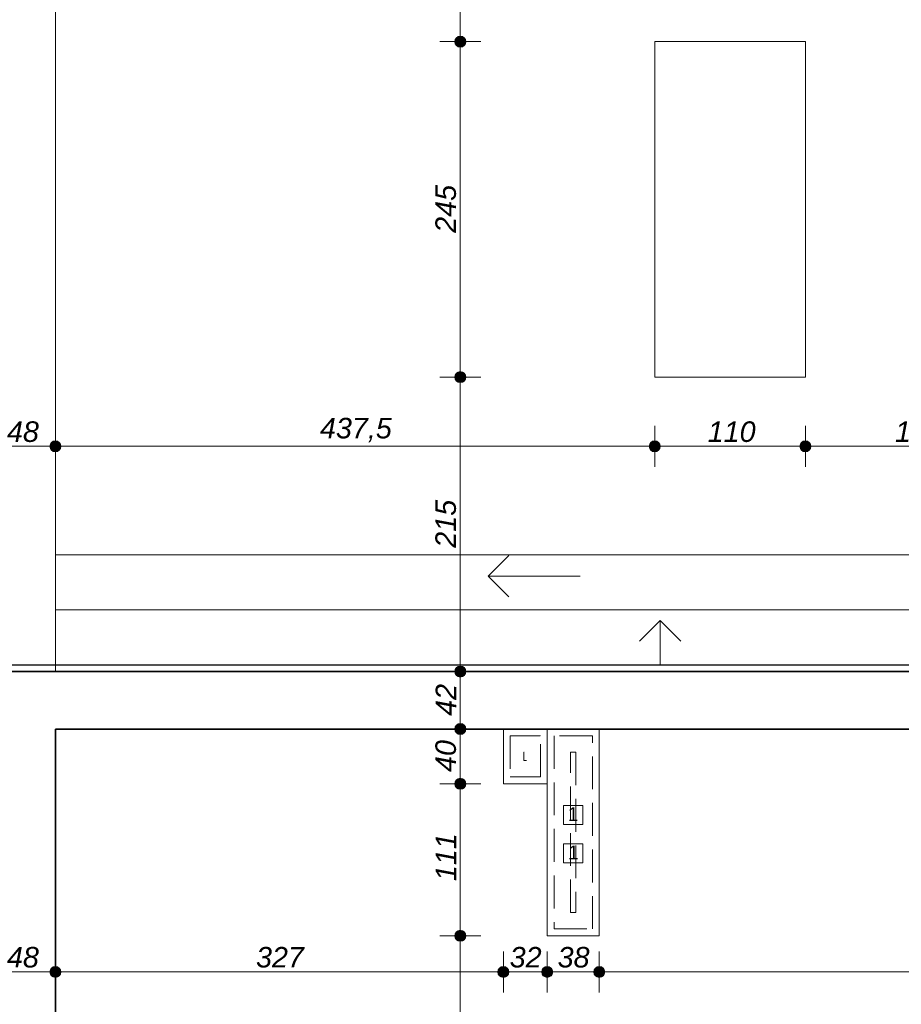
# Model space of a CAD drawing. Header units: millimetres. Extents: x -13944 to 76372, y -78836 to -36151.
# Tile 5 of 29: x 2384 to 8820, y -58173 to -50983. Entities that reach past the tile are written whole.
import ezdxf

# ---------------------------------------------------------------- set-up
doc = ezdxf.new("R2010")
doc.units = ezdxf.units.MM
doc.header["$MEASUREMENT"] = 0
doc.linetypes.add('Krawędzie ukryte', pattern=[340, 240, -100])
doc.linetypes.add('Wipeout_Contour', pattern=[1000, 0, -1000])
for name, color, linetype, lineweight in [('2D - Ogólne_Nr_pióra__1', 7, 'Continuous', 0), ('_podkład_Nr_pióra__1', 7, 'Continuous', 0), ('Instalacje - Went_Klim_Nr_pióra__42', 150, 'Continuous', 13), ('Konstrukcja - Dachy_Nr_pióra__2', 7, 'Continuous', 15), ('Konstrukcja - Stropy_Nr_pióra__1', 7, 'Continuous', 0), ('Konstrukcja - Ściany zew_Nr_pióra__1', 7, 'Continuous', 0), ('Konstrukcja - Ściany zew_Nr_pióra__6', 7, 'Continuous', 35), ('Wymiarowanie - Ogólne_Nr_pióra__82', 114, 'Continuous', 13)]:
    doc.layers.add(name, color=color, linetype=linetype, lineweight=lineweight)
doc.layers.add('Konstrukcja - Ściany zew', color=7, linetype='Continuous')
doc.layers.add('Wymiarowanie - Ogólne', color=7, linetype='Continuous')
doc.styles.add('GENERATED_STYLE_1', font='txt')
doc.styles.add('GENERATED_STYLE_2', font='txt')
doc.dimstyles.new('GENERATED_STYLE__1', dxfattribs={"dimtxt": 150, "dimasz": 152, "dimexe": 0.18, "dimexo": 0, "dimgap": 0.09, "dimtad": 1, "dimlfac": 0.1, "dimzin": 0, "dimdsep": 46, "dimtxsty": 'GENERATED_STYLE_2', "dimblk": 'ARROWHEAD_11', "dimblk1": 'ARROWHEAD_11', "dimblk2": 'ARROWHEAD_11', "dimcen": 0.09, "dimclrd": 114, "dimclre": 114, "dimclrt": 114, "dimazin": 0, "dimtfac": 1, "dimtdec": 4, "dimtmove": 0, "dimatfit": 3, "dimfxl": 1, "dimtolj": 1, "dimtzin": 0, "dimarcsym": 0})
doc.dimstyles.new('GENERATED_STYLE__2', dxfattribs={"dimtxt": 150, "dimasz": 152, "dimexe": 0.18, "dimexo": 0, "dimgap": 0.09, "dimtad": 1, "dimtih": 1, "dimtoh": 1, "dimlfac": 0.1, "dimzin": 0, "dimdsep": 46, "dimtxsty": 'GENERATED_STYLE_2', "dimblk": 'ARROWHEAD_11', "dimblk1": 'ARROWHEAD_11', "dimblk2": 'ARROWHEAD_11', "dimcen": 0.09, "dimclrd": 114, "dimclre": 114, "dimclrt": 114, "dimazin": 0, "dimtfac": 1, "dimtdec": 4, "dimtmove": 0, "dimatfit": 3, "dimfxl": 1, "dimtolj": 1, "dimtzin": 0, "dimarcsym": 0})

# ---------------------------------------------------------------- blocks, each defined once
blk = doc.blocks.new('*D11')
at = {"layer": 'Wymiarowanie - Ogólne_Nr_pióra__82', "linetype": 'Continuous'}
for points in [[(2204.6, -54098.3), (2201.6, -54083), (2192.9, -54070), (2179.9, -54061.3), (2164.6, -54058.3), (2149.3, -54061.3), (2136.3, -54070), (2127.6, -54083), (2124.6, -54098.3), (2127.6, -54113.6), (2136.3, -54126.6), (2149.3, -54135.2), (2164.6, -54138.3), (2179.9, -54135.2), (2192.9, -54126.6), (2201.6, -54113.6)], [(2684.6, -54098.3), (2681.6, -54083), (2672.9, -54070), (2659.9, -54061.3), (2644.6, -54058.3), (2629.3, -54061.3), (2616.3, -54070), (2607.6, -54083), (2604.6, -54098.3), (2607.6, -54113.6), (2616.3, -54126.6), (2629.3, -54135.2), (2644.6, -54138.3), (2659.9, -54135.2), (2672.9, -54126.6), (2681.6, -54113.6)]]:
    blk.add_hatch(color=256, dxfattribs=at).paths.add_polyline_path(points)
for p, q in [((2164.6, -54058.3), (2164.6, -53948.3)), ((2164.6, -54248.3), (2164.6, -54138.3)), ((2204.6, -54098.3), (2604.6, -54098.3))]:
    blk.add_line(p, q, dxfattribs=at)
blk.add_circle((2164.6, -54098.3), 40, dxfattribs=at)
at = {"layer": 'Wymiarowanie - Ogólne_Nr_pióra__82', "insert": (2290.8, -54068.3), "char_height": 150, "attachment_point": 7, "style": 'GENERATED_STYLE_2'}
blk.add_mtext('\\A1;{\\fArial|b0|i1|c238|p38;48}', dxfattribs=at)
blk = doc.blocks.new('ARROWHEAD_11')
at = {"color": 0, "linetype": 'Continuous', "lineweight": 0}
blk.add_line((0, 0), (-1, 0), dxfattribs=at)
at = {"color": 0, "linetype": 'Continuous', "lineweight": 0, "const_width": 0.25, "flags": 128}
blk.add_lwpolyline([(-0.125, 0, 1), (0.125, 0, 1)], format="xyb", close=True, dxfattribs=at)
blk = doc.blocks.new('*D12')
at = {"layer": 'Wymiarowanie - Ogólne_Nr_pióra__82', "linetype": 'Continuous'}
for points in [[(2684.6, -54098.3), (2681.6, -54083), (2672.9, -54070), (2659.9, -54061.3), (2644.6, -54058.3), (2629.3, -54061.3), (2616.3, -54070), (2607.6, -54083), (2604.6, -54098.3), (2607.6, -54113.6), (2616.3, -54126.6), (2629.3, -54135.2), (2644.6, -54138.3), (2659.9, -54135.2), (2672.9, -54126.6), (2681.6, -54113.6)], [(7059.6, -54098.3), (7056.6, -54083), (7047.9, -54070), (7034.9, -54061.3), (7019.6, -54058.3), (7004.3, -54061.3), (6991.3, -54070), (6982.7, -54083), (6979.6, -54098.3), (6982.7, -54113.6), (6991.3, -54126.6), (7004.3, -54135.2), (7019.6, -54138.3), (7034.9, -54135.2), (7047.9, -54126.6), (7056.6, -54113.6)]]:
    blk.add_hatch(color=256, dxfattribs=at).paths.add_polyline_path(points)
for p, q in [((2644.6, -54058.3), (2644.6, -53948.3)), ((7019.6, -54058.3), (7019.6, -53948.3)), ((2644.6, -54248.3), (2644.6, -54138.3)), ((2684.6, -54098.3), (6979.6, -54098.3)), ((7019.6, -54248.3), (7019.6, -54138.3))]:
    blk.add_line(p, q, dxfattribs=at)
for centre in [(2644.6, -54098.3), (7019.6, -54098.3)]:
    blk.add_circle(centre, 40, dxfattribs=at)
at = {"layer": 'Wymiarowanie - Ogólne_Nr_pióra__82', "insert": (4575.6, -54068.3), "char_height": 150, "attachment_point": 7, "style": 'GENERATED_STYLE_2'}
blk.add_mtext('\\A1;{\\fArial|b0|i1|c238|p38;437,5}', dxfattribs=at)
blk = doc.blocks.new('*D13')
at = {"layer": 'Wymiarowanie - Ogólne_Nr_pióra__82', "linetype": 'Continuous'}
for points in [[(7059.6, -54098.3), (7056.6, -54083), (7047.9, -54070), (7034.9, -54061.3), (7019.6, -54058.3), (7004.3, -54061.3), (6991.3, -54070), (6982.7, -54083), (6979.6, -54098.3), (6982.7, -54113.6), (6991.3, -54126.6), (7004.3, -54135.2), (7019.6, -54138.3), (7034.9, -54135.2), (7047.9, -54126.6), (7056.6, -54113.6)], [(8159.6, -54098.3), (8156.6, -54083), (8147.9, -54070), (8134.9, -54061.3), (8119.6, -54058.3), (8104.3, -54061.3), (8091.3, -54070), (8082.7, -54083), (8079.6, -54098.3), (8082.7, -54113.6), (8091.3, -54126.6), (8104.3, -54135.2), (8119.6, -54138.3), (8134.9, -54135.2), (8147.9, -54126.6), (8156.6, -54113.6)]]:
    blk.add_hatch(color=256, dxfattribs=at).paths.add_polyline_path(points)
for p, q in [((8119.6, -54058.3), (8119.6, -53948.3)), ((7059.6, -54098.3), (8079.6, -54098.3)), ((8119.6, -54248.3), (8119.6, -54138.3))]:
    blk.add_line(p, q, dxfattribs=at)
blk.add_circle((8119.6, -54098.3), 40, dxfattribs=at)
at = {"layer": 'Wymiarowanie - Ogólne_Nr_pióra__82', "insert": (7406.4, -54068.3), "char_height": 150, "attachment_point": 7, "style": 'GENERATED_STYLE_2'}
blk.add_mtext('\\A1;{\\fArial|b0|i1|c238|p38;110}', dxfattribs=at)
blk = doc.blocks.new('*D14')
at = {"layer": 'Wymiarowanie - Ogólne_Nr_pióra__82', "linetype": 'Continuous'}
for points in [[(8159.6, -54098.3), (8156.6, -54083), (8147.9, -54070), (8134.9, -54061.3), (8119.6, -54058.3), (8104.3, -54061.3), (8091.3, -54070), (8082.7, -54083), (8079.6, -54098.3), (8082.7, -54113.6), (8091.3, -54126.6), (8104.3, -54135.2), (8119.6, -54138.3), (8134.9, -54135.2), (8147.9, -54126.6), (8156.6, -54113.6)], [(9809.6, -54098.3), (9806.6, -54083), (9797.9, -54070), (9784.9, -54061.3), (9769.6, -54058.3), (9754.3, -54061.3), (9741.3, -54070), (9732.7, -54083), (9729.6, -54098.3), (9732.7, -54113.6), (9741.3, -54126.6), (9754.3, -54135.2), (9769.6, -54138.3), (9784.9, -54135.2), (9797.9, -54126.6), (9806.6, -54113.6)]]:
    blk.add_hatch(color=256, dxfattribs=at).paths.add_polyline_path(points)
for p, q in [((8119.6, -54058.3), (8119.6, -53948.3)), ((9769.6, -54058.3), (9769.6, -53948.3)), ((8119.6, -54248.3), (8119.6, -54138.3)), ((8159.6, -54098.3), (9729.6, -54098.3)), ((9769.6, -54248.3), (9769.6, -54138.3))]:
    blk.add_line(p, q, dxfattribs=at)
for centre in [(8119.6, -54098.3), (9769.6, -54098.3)]:
    blk.add_circle(centre, 40, dxfattribs=at)
at = {"layer": 'Wymiarowanie - Ogólne_Nr_pióra__82', "insert": (8773.9, -54068.3), "char_height": 150, "attachment_point": 7, "style": 'GENERATED_STYLE_2'}
blk.add_mtext('\\A1;{\\fArial|b0|i1|c238|p38;165}', dxfattribs=at)
blk = doc.blocks.new('*D30')
at = {"layer": 'Wymiarowanie - Ogólne_Nr_pióra__82', "linetype": 'Continuous'}
for points in [[(2204.6, -57936.5), (2201.6, -57921.1), (2192.9, -57908.2), (2179.9, -57899.5), (2164.6, -57896.5), (2149.3, -57899.5), (2136.3, -57908.2), (2127.6, -57921.1), (2124.6, -57936.5), (2127.6, -57951.8), (2136.3, -57964.7), (2149.3, -57973.4), (2164.6, -57976.5), (2179.9, -57973.4), (2192.9, -57964.7), (2201.6, -57951.8)], [(2684.6, -57936.5), (2681.6, -57921.1), (2672.9, -57908.2), (2659.9, -57899.5), (2644.6, -57896.5), (2629.3, -57899.5), (2616.3, -57908.2), (2607.6, -57921.1), (2604.6, -57936.5), (2607.6, -57951.8), (2616.3, -57964.7), (2629.3, -57973.4), (2644.6, -57976.5), (2659.9, -57973.4), (2672.9, -57964.7), (2681.6, -57951.8)]]:
    blk.add_hatch(color=256, dxfattribs=at).paths.add_polyline_path(points)
for p, q in [((2164.6, -57896.5), (2164.6, -57786.5)), ((2084.6, -57936.5), (2124.6, -57936.5)), ((2204.6, -57936.5), (2604.6, -57936.5)), ((2164.6, -58086.5), (2164.6, -57976.5))]:
    blk.add_line(p, q, dxfattribs=at)
blk.add_circle((2164.6, -57936.5), 40, dxfattribs=at)
at = {"layer": 'Wymiarowanie - Ogólne_Nr_pióra__82', "insert": (2290.8, -57906.5), "char_height": 150, "attachment_point": 7, "style": 'GENERATED_STYLE_2'}
blk.add_mtext('\\A1;{\\fArial|b0|i1|c238|p38;48}', dxfattribs=at)
blk = doc.blocks.new('*D31')
at = {"layer": 'Wymiarowanie - Ogólne_Nr_pióra__82', "linetype": 'Continuous'}
for points in [[(2684.6, -57936.5), (2681.6, -57921.1), (2672.9, -57908.2), (2659.9, -57899.5), (2644.6, -57896.5), (2629.3, -57899.5), (2616.3, -57908.2), (2607.6, -57921.1), (2604.6, -57936.5), (2607.6, -57951.8), (2616.3, -57964.7), (2629.3, -57973.4), (2644.6, -57976.5), (2659.9, -57973.4), (2672.9, -57964.7), (2681.6, -57951.8)], [(5954.6, -57936.5), (5951.6, -57921.1), (5942.9, -57908.2), (5929.9, -57899.5), (5914.6, -57896.5), (5899.3, -57899.5), (5886.3, -57908.2), (5877.6, -57921.1), (5874.6, -57936.5), (5877.6, -57951.8), (5886.3, -57964.7), (5899.3, -57973.4), (5914.6, -57976.5), (5929.9, -57973.4), (5942.9, -57964.7), (5951.6, -57951.8)]]:
    blk.add_hatch(color=256, dxfattribs=at).paths.add_polyline_path(points)
for p, q in [((2644.6, -57896.5), (2644.6, -57786.5)), ((5914.6, -57896.5), (5914.6, -57786.5)), ((2684.6, -57936.5), (5874.6, -57936.5)), ((2644.6, -58086.5), (2644.6, -57976.5)), ((5914.6, -58086.5), (5914.6, -57976.5))]:
    blk.add_line(p, q, dxfattribs=at)
for centre in [(2644.6, -57936.5), (5914.6, -57936.5)]:
    blk.add_circle(centre, 40, dxfattribs=at)
at = {"layer": 'Wymiarowanie - Ogólne_Nr_pióra__82', "insert": (4108.9, -57906.5), "char_height": 150, "attachment_point": 7, "style": 'GENERATED_STYLE_2'}
blk.add_mtext('\\A1;{\\fArial|b0|i1|c238|p38;327}', dxfattribs=at)
blk = doc.blocks.new('*D32')
at = {"layer": 'Wymiarowanie - Ogólne_Nr_pióra__82', "linetype": 'Continuous'}
for points in [[(5954.6, -57936.5), (5951.6, -57921.1), (5942.9, -57908.2), (5929.9, -57899.5), (5914.6, -57896.5), (5899.3, -57899.5), (5886.3, -57908.2), (5877.6, -57921.1), (5874.6, -57936.5), (5877.6, -57951.8), (5886.3, -57964.7), (5899.3, -57973.4), (5914.6, -57976.5), (5929.9, -57973.4), (5942.9, -57964.7), (5951.6, -57951.8)], [(6274.6, -57936.5), (6271.6, -57921.1), (6262.9, -57908.2), (6249.9, -57899.5), (6234.6, -57896.5), (6219.3, -57899.5), (6206.3, -57908.2), (6197.6, -57921.1), (6194.6, -57936.5), (6197.6, -57951.8), (6206.3, -57964.7), (6219.3, -57973.4), (6234.6, -57976.5), (6249.9, -57973.4), (6262.9, -57964.7), (6271.6, -57951.8)]]:
    blk.add_hatch(color=256, dxfattribs=at).paths.add_polyline_path(points)
for p, q in [((6234.6, -57896.5), (6234.6, -57786.5)), ((5954.6, -57936.5), (6194.6, -57936.5)), ((6234.6, -58086.5), (6234.6, -57976.5))]:
    blk.add_line(p, q, dxfattribs=at)
blk.add_circle((6234.6, -57936.5), 40, dxfattribs=at)
at = {"layer": 'Wymiarowanie - Ogólne_Nr_pióra__82', "insert": (5960.8, -57906.5), "char_height": 150, "attachment_point": 7, "style": 'GENERATED_STYLE_2'}
blk.add_mtext('\\A1;{\\fArial|b0|i1|c238|p38;32}', dxfattribs=at)
blk = doc.blocks.new('*D33')
at = {"layer": 'Wymiarowanie - Ogólne_Nr_pióra__82', "linetype": 'Continuous'}
for points in [[(6274.6, -57936.5), (6271.6, -57921.1), (6262.9, -57908.2), (6249.9, -57899.5), (6234.6, -57896.5), (6219.3, -57899.5), (6206.3, -57908.2), (6197.6, -57921.1), (6194.6, -57936.5), (6197.6, -57951.8), (6206.3, -57964.7), (6219.3, -57973.4), (6234.6, -57976.5), (6249.9, -57973.4), (6262.9, -57964.7), (6271.6, -57951.8)], [(6654.6, -57936.5), (6651.6, -57921.1), (6642.9, -57908.2), (6629.9, -57899.5), (6614.6, -57896.5), (6599.3, -57899.5), (6586.3, -57908.2), (6577.6, -57921.1), (6574.6, -57936.5), (6577.6, -57951.8), (6586.3, -57964.7), (6599.3, -57973.4), (6614.6, -57976.5), (6629.9, -57973.4), (6642.9, -57964.7), (6651.6, -57951.8)]]:
    blk.add_hatch(color=256, dxfattribs=at).paths.add_polyline_path(points)
for p, q in [((6234.6, -57896.5), (6234.6, -57786.5)), ((6614.6, -57896.5), (6614.6, -57786.5)), ((6274.6, -57936.5), (6574.6, -57936.5)), ((6234.6, -58086.5), (6234.6, -57976.5)), ((6614.6, -58086.5), (6614.6, -57976.5))]:
    blk.add_line(p, q, dxfattribs=at)
for centre in [(6234.6, -57936.5), (6614.6, -57936.5)]:
    blk.add_circle(centre, 40, dxfattribs=at)
at = {"layer": 'Wymiarowanie - Ogólne_Nr_pióra__82', "insert": (6310.8, -57906.5), "char_height": 150, "attachment_point": 7, "style": 'GENERATED_STYLE_2'}
blk.add_mtext('\\A1;{\\fArial|b0|i1|c238|p38;38}', dxfattribs=at)
blk = doc.blocks.new('*D34')
at = {"layer": 'Wymiarowanie - Ogólne_Nr_pióra__82', "linetype": 'Continuous'}
for points in [[(6654.6, -57936.5), (6651.6, -57921.1), (6642.9, -57908.2), (6629.9, -57899.5), (6614.6, -57896.5), (6599.3, -57899.5), (6586.3, -57908.2), (6577.6, -57921.1), (6574.6, -57936.5), (6577.6, -57951.8), (6586.3, -57964.7), (6599.3, -57973.4), (6614.6, -57976.5), (6629.9, -57973.4), (6642.9, -57964.7), (6651.6, -57951.8)], [(13544.6, -57936.5), (13541.6, -57921.1), (13532.9, -57908.2), (13519.9, -57899.5), (13504.6, -57896.5), (13489.3, -57899.5), (13476.3, -57908.2), (13467.6, -57921.1), (13464.6, -57936.5), (13467.6, -57951.8), (13476.3, -57964.7), (13489.3, -57973.4), (13504.6, -57976.5), (13519.9, -57973.4), (13532.9, -57964.7), (13541.6, -57951.8)]]:
    blk.add_hatch(color=256, dxfattribs=at).paths.add_polyline_path(points)
for p, q in [((6614.6, -57896.5), (6614.6, -57786.5)), ((13504.6, -57896.5), (13504.6, -57786.5)), ((6654.6, -57936.5), (13464.6, -57936.5)), ((6614.6, -58086.5), (6614.6, -57976.5)), ((13504.6, -58086.5), (13504.6, -57976.5))]:
    blk.add_line(p, q, dxfattribs=at)
for centre in [(6614.6, -57936.5), (13504.6, -57936.5)]:
    blk.add_circle(centre, 40, dxfattribs=at)
at = {"layer": 'Wymiarowanie - Ogólne_Nr_pióra__82', "insert": (9888.9, -57906.5), "char_height": 150, "attachment_point": 7, "style": 'GENERATED_STYLE_2'}
blk.add_mtext('\\A1;{\\fArial|b0|i1|c238|p38;689}', dxfattribs=at)
blk = doc.blocks.new('*D118')
at = {"layer": 'Wymiarowanie - Ogólne_Nr_pióra__82', "linetype": 'Continuous'}
for points in [[(5640.4, -57673), (5637.4, -57657.7), (5628.7, -57644.7), (5615.7, -57636), (5600.4, -57633), (5585.1, -57636), (5572.2, -57644.7), (5563.5, -57657.7), (5560.4, -57673), (5563.5, -57688.3), (5572.2, -57701.3), (5585.1, -57709.9), (5600.4, -57713), (5615.7, -57709.9), (5628.7, -57701.3), (5637.4, -57688.3)], [(5640.4, -62385.2), (5637.4, -62369.9), (5628.7, -62356.9), (5615.7, -62348.2), (5600.4, -62345.2), (5585.1, -62348.2), (5572.2, -62356.9), (5563.5, -62369.9), (5560.4, -62385.2), (5563.5, -62400.5), (5572.2, -62413.5), (5585.1, -62422.1), (5600.4, -62425.2), (5615.7, -62422.1), (5628.7, -62413.5), (5637.4, -62400.5)]]:
    blk.add_hatch(color=256, dxfattribs=at).paths.add_polyline_path(points)
for p, q in [((5560.4, -57673), (5450.4, -57673)), ((5600.4, -62345.2), (5600.4, -57713)), ((5750.4, -57673), (5640.4, -57673)), ((5560.4, -62385.2), (5450.4, -62385.2)), ((5750.4, -62385.2), (5640.4, -62385.2))]:
    blk.add_line(p, q, dxfattribs=at)
for centre in [(5600.4, -57673), (5600.4, -62385.2)]:
    blk.add_circle(centre, 40, dxfattribs=at)
at = {"layer": 'Wymiarowanie - Ogólne_Nr_pióra__82', "insert": (5570.4, -60199.8), "char_height": 150, "attachment_point": 7, "rotation": 90, "style": 'GENERATED_STYLE_2'}
blk.add_mtext('\\A1;{\\fArial|b0|i1|c238|p38;471}', dxfattribs=at)
blk = doc.blocks.new('*D119')
at = {"layer": 'Wymiarowanie - Ogólne_Nr_pióra__82', "linetype": 'Continuous'}
for points in [[(5640.4, -56562.9), (5637.4, -56547.6), (5628.7, -56534.7), (5615.7, -56526), (5600.4, -56522.9), (5585.1, -56526), (5572.2, -56534.7), (5563.5, -56547.6), (5560.4, -56562.9), (5563.5, -56578.2), (5572.2, -56591.2), (5585.1, -56599.9), (5600.4, -56602.9), (5615.7, -56599.9), (5628.7, -56591.2), (5637.4, -56578.2)], [(5640.4, -57673), (5637.4, -57657.7), (5628.7, -57644.7), (5615.7, -57636), (5600.4, -57633), (5585.1, -57636), (5572.2, -57644.7), (5563.5, -57657.7), (5560.4, -57673), (5563.5, -57688.3), (5572.2, -57701.3), (5585.1, -57709.9), (5600.4, -57713), (5615.7, -57709.9), (5628.7, -57701.3), (5637.4, -57688.3)]]:
    blk.add_hatch(color=256, dxfattribs=at).paths.add_polyline_path(points)
for p, q in [((5560.4, -56562.9), (5450.4, -56562.9)), ((5750.4, -56562.9), (5640.4, -56562.9)), ((5600.4, -57633), (5600.4, -56602.9)), ((5560.4, -57673), (5450.4, -57673)), ((5750.4, -57673), (5640.4, -57673))]:
    blk.add_line(p, q, dxfattribs=at)
for centre in [(5600.4, -56562.9), (5600.4, -57673)]:
    blk.add_circle(centre, 40, dxfattribs=at)
at = {"layer": 'Wymiarowanie - Ogólne_Nr_pióra__82', "insert": (5570.4, -57273.6), "char_height": 150, "attachment_point": 7, "rotation": 90, "style": 'GENERATED_STYLE_2'}
blk.add_mtext('\\A1;{\\fArial|b0|i1|c238|p38;111}', dxfattribs=at)
blk = doc.blocks.new('*D120')
at = {"layer": 'Wymiarowanie - Ogólne_Nr_pióra__82', "linetype": 'Continuous'}
for points in [[(5640.4, -56163), (5637.4, -56147.7), (5628.7, -56134.7), (5615.7, -56126), (5600.4, -56123), (5585.1, -56126), (5572.2, -56134.7), (5563.5, -56147.7), (5560.4, -56163), (5563.5, -56178.3), (5572.2, -56191.3), (5585.1, -56199.9), (5600.4, -56203), (5615.7, -56199.9), (5628.7, -56191.3), (5637.4, -56178.3)], [(5640.4, -56562.9), (5637.4, -56547.6), (5628.7, -56534.7), (5615.7, -56526), (5600.4, -56522.9), (5585.1, -56526), (5572.2, -56534.7), (5563.5, -56547.6), (5560.4, -56562.9), (5563.5, -56578.2), (5572.2, -56591.2), (5585.1, -56599.9), (5600.4, -56602.9), (5615.7, -56599.9), (5628.7, -56591.2), (5637.4, -56578.2)]]:
    blk.add_hatch(color=256, dxfattribs=at).paths.add_polyline_path(points)
for p, q in [((5560.4, -56163), (5450.4, -56163)), ((5600.4, -56522.9), (5600.4, -56203)), ((5750.4, -56163), (5640.4, -56163)), ((5560.4, -56562.9), (5450.4, -56562.9)), ((5750.4, -56562.9), (5640.4, -56562.9))]:
    blk.add_line(p, q, dxfattribs=at)
for centre in [(5600.4, -56163), (5600.4, -56562.9)]:
    blk.add_circle(centre, 40, dxfattribs=at)
at = {"layer": 'Wymiarowanie - Ogólne_Nr_pióra__82', "insert": (5570.4, -56476.8), "char_height": 150, "attachment_point": 7, "rotation": 90, "style": 'GENERATED_STYLE_2'}
blk.add_mtext('\\A1;{\\fArial|b0|i1|c238|p38;40}', dxfattribs=at)
blk = doc.blocks.new('*D121')
at = {"layer": 'Wymiarowanie - Ogólne_Nr_pióra__82', "linetype": 'Continuous'}
for points in [[(5640.4, -55743), (5637.4, -55727.7), (5628.7, -55714.7), (5615.7, -55706), (5600.4, -55703), (5585.1, -55706), (5572.2, -55714.7), (5563.5, -55727.7), (5560.4, -55743), (5563.5, -55758.3), (5572.2, -55771.3), (5585.1, -55779.9), (5600.4, -55783), (5615.7, -55779.9), (5628.7, -55771.3), (5637.4, -55758.3)], [(5640.4, -56163), (5637.4, -56147.7), (5628.7, -56134.7), (5615.7, -56126), (5600.4, -56123), (5585.1, -56126), (5572.2, -56134.7), (5563.5, -56147.7), (5560.4, -56163), (5563.5, -56178.3), (5572.2, -56191.3), (5585.1, -56199.9), (5600.4, -56203), (5615.7, -56199.9), (5628.7, -56191.3), (5637.4, -56178.3)]]:
    blk.add_hatch(color=256, dxfattribs=at).paths.add_polyline_path(points)
for p, q in [((5560.4, -55743), (5450.4, -55743)), ((5600.4, -56123), (5600.4, -55783)), ((5750.4, -55743), (5640.4, -55743)), ((5560.4, -56163), (5450.4, -56163)), ((5750.4, -56163), (5640.4, -56163))]:
    blk.add_line(p, q, dxfattribs=at)
for centre in [(5600.4, -55743), (5600.4, -56163)]:
    blk.add_circle(centre, 40, dxfattribs=at)
at = {"layer": 'Wymiarowanie - Ogólne_Nr_pióra__82', "insert": (5570.4, -56066.8), "char_height": 150, "attachment_point": 7, "rotation": 90, "style": 'GENERATED_STYLE_2'}
blk.add_mtext('\\A1;{\\fArial|b0|i1|c238|p38;42}', dxfattribs=at)
blk = doc.blocks.new('*D122')
at = {"layer": 'Wymiarowanie - Ogólne_Nr_pióra__82', "linetype": 'Continuous'}
for points in [[(5640.4, -53593), (5637.4, -53577.7), (5628.7, -53564.7), (5615.7, -53556), (5600.4, -53553), (5585.1, -53556), (5572.2, -53564.7), (5563.5, -53577.7), (5560.4, -53593), (5563.5, -53608.3), (5572.2, -53621.3), (5585.1, -53629.9), (5600.4, -53633), (5615.7, -53629.9), (5628.7, -53621.3), (5637.4, -53608.3)], [(5640.4, -55743), (5637.4, -55727.7), (5628.7, -55714.7), (5615.7, -55706), (5600.4, -55703), (5585.1, -55706), (5572.2, -55714.7), (5563.5, -55727.7), (5560.4, -55743), (5563.5, -55758.3), (5572.2, -55771.3), (5585.1, -55779.9), (5600.4, -55783), (5615.7, -55779.9), (5628.7, -55771.3), (5637.4, -55758.3)]]:
    blk.add_hatch(color=256, dxfattribs=at).paths.add_polyline_path(points)
for p, q in [((5560.4, -53593), (5450.4, -53593)), ((5600.4, -55703), (5600.4, -53633)), ((5750.4, -53593), (5640.4, -53593)), ((5560.4, -55743), (5450.4, -55743)), ((5750.4, -55743), (5640.4, -55743))]:
    blk.add_line(p, q, dxfattribs=at)
for centre in [(5600.4, -53593), (5600.4, -55743)]:
    blk.add_circle(centre, 40, dxfattribs=at)
at = {"layer": 'Wymiarowanie - Ogólne_Nr_pióra__82', "insert": (5570.4, -54838.7), "char_height": 150, "attachment_point": 7, "rotation": 90, "style": 'GENERATED_STYLE_2'}
blk.add_mtext('\\A1;{\\fArial|b0|i1|c238|p38;215}', dxfattribs=at)
blk = doc.blocks.new('*D123')
at = {"layer": 'Wymiarowanie - Ogólne_Nr_pióra__82', "linetype": 'Continuous'}
for points in [[(5640.4, -51143), (5637.4, -51127.7), (5628.7, -51114.7), (5615.7, -51106), (5600.4, -51103), (5585.1, -51106), (5572.2, -51114.7), (5563.5, -51127.7), (5560.4, -51143), (5563.5, -51158.3), (5572.2, -51171.3), (5585.1, -51179.9), (5600.4, -51183), (5615.7, -51179.9), (5628.7, -51171.3), (5637.4, -51158.3)], [(5640.4, -53593), (5637.4, -53577.7), (5628.7, -53564.7), (5615.7, -53556), (5600.4, -53553), (5585.1, -53556), (5572.2, -53564.7), (5563.5, -53577.7), (5560.4, -53593), (5563.5, -53608.3), (5572.2, -53621.3), (5585.1, -53629.9), (5600.4, -53633), (5615.7, -53629.9), (5628.7, -53621.3), (5637.4, -53608.3)]]:
    blk.add_hatch(color=256, dxfattribs=at).paths.add_polyline_path(points)
for p, q in [((5560.4, -51143), (5450.4, -51143)), ((5600.4, -53553), (5600.4, -51183)), ((5750.4, -51143), (5640.4, -51143)), ((5560.4, -53593), (5450.4, -53593)), ((5750.4, -53593), (5640.4, -53593))]:
    blk.add_line(p, q, dxfattribs=at)
for centre in [(5600.4, -51143), (5600.4, -53593)]:
    blk.add_circle(centre, 40, dxfattribs=at)
at = {"layer": 'Wymiarowanie - Ogólne_Nr_pióra__82', "insert": (5570.4, -52538.7), "char_height": 150, "attachment_point": 7, "rotation": 90, "style": 'GENERATED_STYLE_2'}
blk.add_mtext('\\A1;{\\fArial|b0|i1|c238|p38;245}', dxfattribs=at)
blk = doc.blocks.new('*D124')
at = {"layer": 'Wymiarowanie - Ogólne_Nr_pióra__82', "linetype": 'Continuous'}
for points in [[(5640.4, -48493), (5637.4, -48477.7), (5628.7, -48464.7), (5615.7, -48456), (5600.4, -48453), (5585.1, -48456), (5572.2, -48464.7), (5563.5, -48477.7), (5560.4, -48493), (5563.5, -48508.3), (5572.2, -48521.3), (5585.1, -48529.9), (5600.4, -48533), (5615.7, -48529.9), (5628.7, -48521.3), (5637.4, -48508.3)], [(5640.4, -51143), (5637.4, -51127.7), (5628.7, -51114.7), (5615.7, -51106), (5600.4, -51103), (5585.1, -51106), (5572.2, -51114.7), (5563.5, -51127.7), (5560.4, -51143), (5563.5, -51158.3), (5572.2, -51171.3), (5585.1, -51179.9), (5600.4, -51183), (5615.7, -51179.9), (5628.7, -51171.3), (5637.4, -51158.3)]]:
    blk.add_hatch(color=256, dxfattribs=at).paths.add_polyline_path(points)
for p, q in [((5560.4, -48493), (5450.4, -48493)), ((5600.4, -51103), (5600.4, -48533)), ((5750.4, -48493), (5640.4, -48493)), ((5560.4, -51143), (5450.4, -51143)), ((5750.4, -51143), (5640.4, -51143))]:
    blk.add_line(p, q, dxfattribs=at)
for centre in [(5600.4, -48493), (5600.4, -51143)]:
    blk.add_circle(centre, 40, dxfattribs=at)
at = {"layer": 'Wymiarowanie - Ogólne_Nr_pióra__82', "insert": (5570.4, -49988.7), "char_height": 150, "attachment_point": 7, "rotation": 90, "style": 'GENERATED_STYLE_2'}
blk.add_mtext('\\A1;{\\fArial|b0|i1|c238|p38;265}', dxfattribs=at)

msp = doc.modelspace()

# ---------------------------------------------------------------- linework, layer by layer
at = {"color": 6}
msp.add_lwpolyline([(2164.596, -55692.978), (28244.596, -55692.978), (28244.596, -37600.678), (28944.596, -37600.678)], dxfattribs=at)
at = {"layer": '2D - Ogólne_Nr_pióra__1', "linetype": 'Continuous'}
for p, q in [((5804.608, -55046.539), (5954.608, -54896.539)), ((6475.209, -55046.539), (5804.608, -55046.539)), ((5804.608, -55046.539), (5954.608, -55196.539)), ((7059.088, -55371.072), (6909.088, -55521.072)), ((7059.088, -55692.99), (7059.088, -55371.072)), ((7059.088, -55371.072), (7209.088, -55521.072))]:
    msp.add_line(p, q, dxfattribs=at)
at = {"layer": '_podkład_Nr_pióra__1', "linetype": 'Continuous'}
for p, q in [((2644.596, -48492.978), (2644.596, -55742.978)), ((8119.616, -51142.978), (7019.616, -51142.978)), ((7019.616, -51142.978), (7019.616, -53592.978)), ((8119.616, -53592.978), (8119.616, -51142.978)), ((7019.616, -53592.978), (8119.616, -53592.978)), ((28294.596, -54891.559), (2644.596, -54891.559)), ((2644.596, -55291.559), (28294.596, -55291.559))]:
    msp.add_line(p, q, dxfattribs=at)
at = {"layer": 'Instalacje - Went_Klim_Nr_pióra__42', "linetype": 'Continuous'}
for p, q in [((6354.596, -56720.254), (6494.596, -56720.254)), ((6354.596, -56860.254), (6354.596, -56720.254)), ((6494.596, -56720.254), (6494.596, -56860.254)), ((6494.596, -56860.254), (6354.596, -56860.254)), ((6354.596, -57000.254), (6354.596, -57140.254)), ((6494.596, -57000.254), (6354.596, -57000.254)), ((6494.596, -57140.254), (6494.596, -57000.254)), ((6354.596, -57140.254), (6494.596, -57140.254))]:
    msp.add_line(p, q, dxfattribs=at)
at = {"layer": 'Konstrukcja - Dachy_Nr_pióra__2', "linetype": 'Continuous', "flags": 128}
for points in [[(27914.596, -56162.978), (2644.596, -56162.978)], [(2644.596, -56162.978), (2644.596, -62585.152)]]:
    msp.add_lwpolyline(points, dxfattribs=at)
at = {"layer": 'Konstrukcja - Stropy_Nr_pióra__1', "linetype": 'Continuous', "flags": 128}
for points in [[(260.392, -58010.641), (2164.596, -58010.641), (2164.596, -55742.978), (28294.596, -55742.978), (28294.596, -63192.014), (2164.596, -63192.014), (2164.596, -62390.81), (129.028, -62390.81), (-140.574, -62390.81), (-39.055, -62245.826), (-1828.009, -60993.187)], [(5914.596, -56162.978), (6234.596, -56162.978), (6234.596, -56562.942), (5914.596, -56562.942)], [(6234.596, -56162.978), (6614.596, -56162.978), (6614.596, -57672.978), (6234.596, -57672.978)]]:
    msp.add_lwpolyline(points, close=True, dxfattribs=at)
at = {"layer": 'Konstrukcja - Ściany zew_Nr_pióra__1', "linetype": 'Krawędzie ukryte', "flags": 128}
for points in [[(6564.596, -56212.977), (6284.596, -56212.977)], [(6284.596, -56212.977), (6284.596, -57622.978)], [(6564.596, -57622.978), (6564.596, -56212.977)], [(6404.596, -56332.977), (6444.596, -56332.977)], [(6404.596, -57502.978), (6404.596, -56332.977)], [(6444.596, -56332.977), (6444.596, -57502.978)], [(6444.596, -57502.978), (6404.596, -57502.978)], [(6284.596, -57622.978), (6564.596, -57622.978)]]:
    msp.add_lwpolyline(points, dxfattribs=at)
at = {"layer": 'Konstrukcja - Ściany zew_Nr_pióra__6', "linetype": 'Continuous', "flags": 128}
for points in [[(28294.596, -55742.978), (2164.596, -55742.978)], [(2644.596, -56162.978), (27914.596, -56162.978)], [(2644.596, -62585.152), (2644.596, -56162.978)]]:
    msp.add_lwpolyline(points, dxfattribs=at)

# ---------------------------------------------------------------- texts
at = {"layer": 'Instalacje - Went_Klim_Nr_pióra__42', "linetype": 'Continuous', "char_height": 100, "style": 'GENERATED_STYLE_1'}
for insert, attachment_point in [((6462.539, -56784.54), 6), ((6386.653, -57064.54), 4)]:
    msp.add_mtext('\\A1;{\\fArial|b0|i0|c238|p38;1}', dxfattribs=dict(at, insert=insert, attachment_point=attachment_point))

# ---------------------------------------------------------------- dimensions: what is measured, and where the dimension line sits
at = {"layer": 'Wymiarowanie - Ogólne', "color": 114, "linetype": 'Continuous', "lineweight": 13}
for base, p1, p2, picture, middle in [((5600.436, -48492.978), (8119.616, -51142.978), (8464.009, -48492.978), '*D124', (5495.436, -49817.978)), ((5600.436, -51142.978), (8119.616, -53592.978), (8119.616, -51142.978), '*D123', (5495.436, -52367.978)), ((5600.436, -53592.978), (5885.011, -55742.978), (8119.616, -53592.978), '*D122', (5495.436, -54667.978)), ((5600.436, -55742.978), (5914.596, -56162.978), (5885.011, -55742.978), '*D121', (5495.436, -55952.978)), ((5600.436, -56162.978), (5914.596, -56562.942), (5914.596, -56162.978), '*D120', (5495.436, -56362.96))]:
    dim = msp.add_linear_dim(base=base, p1=p1, p2=p2, angle=90, dimstyle='GENERATED_STYLE__1', dxfattribs=at)
    dim.commit()
    dim.dimension.update_dxf_attribs({"geometry": picture, "text_midpoint": middle, "dimtype": 160, "text_rotation": 90})
for base, p1, p2, picture, middle in [((7019.616, -54098.283), (2644.596, -53928.63), (7019.616, -53592.978), '*D12', (4832.106, -53993.283)), ((8119.616, -54098.283), (7019.616, -53592.978), (8119.616, -53592.978), '*D13', (7569.616, -53993.283)), ((9769.616, -54098.283), (8119.616, -53592.978), (9769.616, -53602.978), '*D14', (8944.616, -53993.283)), ((2644.596, -54098.283), (2164.596, -53874.88), (2644.596, -53928.63), '*D11', (2404.596, -53993.283)), ((2644.596, -57936.456), (2164.596, -57432.22), (2644.596, -56162.978), '*D30', (2404.596, -57831.456)), ((13504.596, -57936.456), (6614.596, -57672.978), (13504.596, -56512.942), '*D34', (10059.596, -57831.456)), ((6234.596, -57936.456), (5914.596, -56562.942), (6234.596, -57672.978), '*D32', (6074.596, -57831.456)), ((6614.596, -57936.456), (6234.596, -57672.978), (6614.596, -57672.978), '*D33', (6424.596, -57831.456))]:
    dim = msp.add_linear_dim(base=base, p1=p1, p2=p2, dimstyle='GENERATED_STYLE__2', dxfattribs=at)
    dim.commit()
    dim.dimension.update_dxf_attribs({"geometry": picture, "text_midpoint": middle, "dimtype": 160})
dim = msp.add_linear_dim(base=(5600.436, -57672.978), p1=(6264.596, -62385.188), p2=(6234.596, -57672.978), angle=90, text='471', dimstyle='GENERATED_STYLE__1', dxfattribs=at)
dim.commit()
dim.dimension.update_dxf_attribs({"geometry": '*D118', "text_midpoint": (5495.436, -60029.083), "dimtype": 160, "text_rotation": 90})

# ---------------------------------------------------------------- next in the draw order: wipeouts: each hides what was drawn before it
at = {"color": 254, "linetype": 'Wipeout_Contour', "lineweight": 0, "ltscale": 226736.239446}
msp.add_wipeout([(5964.596, -56212.977), (5964.596, -56512.942), (6084.596, -56392.942), (6084.596, -56332.977)], dxfattribs=at).dxf.layer = 'Konstrukcja - Ściany zew'

# ---------------------------------------------------------------- next in the draw order: linework, layer by layer
at = {"layer": 'Konstrukcja - Ściany zew_Nr_pióra__1', "linetype": 'Krawędzie ukryte', "flags": 128}
for points in [[(5964.596, -56212.977), (5964.596, -56512.942)], [(6084.596, -56392.942), (6084.596, -56332.977)]]:
    msp.add_lwpolyline(points, dxfattribs=at)

# ---------------------------------------------------------------- next in the draw order: wipeouts: each hides what was drawn before it
at = {"color": 254, "linetype": 'Wipeout_Contour', "lineweight": 0, "ltscale": 169729.819499}
msp.add_wipeout([(5964.596, -56212.977), (6074.596, -56322.977), (6184.596, -56212.977)], dxfattribs=at).dxf.layer = 'Konstrukcja - Ściany zew'

# ---------------------------------------------------------------- next in the draw order: linework, layer by layer
at = {"layer": 'Konstrukcja - Ściany zew_Nr_pióra__1', "linetype": 'Krawędzie ukryte', "flags": 128}
msp.add_lwpolyline([(6184.596, -56212.977), (5964.596, -56212.977)], dxfattribs=at)

# ---------------------------------------------------------------- next in the draw order: wipeouts: each hides what was drawn before it
at = {"color": 254, "linetype": 'Wipeout_Contour', "lineweight": 0, "ltscale": 169969.216535}
msp.add_wipeout([(6074.596, -56322.977), (6064.596, -56332.977), (6084.596, -56332.977)], dxfattribs=at).dxf.layer = 'Konstrukcja - Ściany zew'

# ---------------------------------------------------------------- next in the draw order: linework, layer by layer
at = {"layer": 'Konstrukcja - Ściany zew_Nr_pióra__1', "linetype": 'Krawędzie ukryte', "flags": 128}
msp.add_lwpolyline([(6084.596, -56332.977), (6064.596, -56332.977)], dxfattribs=at)

# ---------------------------------------------------------------- next in the draw order: wipeouts: each hides what was drawn before it
at = {"color": 254, "linetype": 'Wipeout_Contour', "lineweight": 0, "ltscale": 226779.102029}
msp.add_wipeout([(6184.596, -56512.942), (6184.596, -56212.977), (6064.596, -56332.977), (6064.596, -56392.942)], dxfattribs=at).dxf.layer = 'Konstrukcja - Ściany zew'

# ---------------------------------------------------------------- next in the draw order: linework, layer by layer
at = {"layer": 'Konstrukcja - Ściany zew_Nr_pióra__1', "linetype": 'Krawędzie ukryte', "flags": 128}
for points in [[(6184.596, -56512.942), (6184.596, -56212.977)], [(6064.596, -56332.977), (6064.596, -56392.942)]]:
    msp.add_lwpolyline(points, dxfattribs=at)

# ---------------------------------------------------------------- next in the draw order: wipeouts: each hides what was drawn before it
at = {"color": 254, "linetype": 'Wipeout_Contour', "lineweight": 0, "ltscale": 170406.793664}
msp.add_wipeout([(6074.596, -56402.942), (5964.596, -56512.942), (6184.596, -56512.942)], dxfattribs=at).dxf.layer = 'Konstrukcja - Ściany zew'

# ---------------------------------------------------------------- next in the draw order: linework, layer by layer
at = {"layer": 'Konstrukcja - Ściany zew_Nr_pióra__1', "linetype": 'Krawędzie ukryte', "flags": 128}
msp.add_lwpolyline([(5964.596, -56512.942), (6184.596, -56512.942)], dxfattribs=at)

# ---------------------------------------------------------------- next in the draw order: dimensions: what is measured, and where the dimension line sits
at = {"layer": 'Wymiarowanie - Ogólne', "color": 114, "linetype": 'Continuous', "lineweight": 13}
dim = msp.add_linear_dim(base=(5914.596, -57936.456), p1=(2644.596, -56162.978), p2=(5914.596, -56562.942), dimstyle='GENERATED_STYLE__2', dxfattribs=at)
dim.commit()
dim.dimension.update_dxf_attribs({"geometry": '*D31', "text_midpoint": (4279.596, -57831.456), "dimtype": 160})
dim = msp.add_linear_dim(base=(5600.436, -56562.942), p1=(6234.596, -57672.978), p2=(5914.596, -56562.942), angle=90, dimstyle='GENERATED_STYLE__1', dxfattribs=at)
dim.commit()
dim.dimension.update_dxf_attribs({"geometry": '*D119', "text_midpoint": (5495.436, -57117.96), "dimtype": 160, "text_rotation": 90})

# ---------------------------------------------------------------- next in the draw order: wipeouts: each hides what was drawn before it
at = {"color": 254, "linetype": 'Wipeout_Contour', "lineweight": 0, "ltscale": 170166.967055}
msp.add_wipeout([(6084.596, -56392.942), (6064.596, -56392.942), (6074.596, -56402.942)], dxfattribs=at).dxf.layer = 'Konstrukcja - Ściany zew'

# ---------------------------------------------------------------- next in the draw order: linework, layer by layer
at = {"layer": 'Konstrukcja - Ściany zew_Nr_pióra__1', "linetype": 'Krawędzie ukryte', "flags": 128}
msp.add_lwpolyline([(6064.596, -56392.942), (6084.596, -56392.942)], dxfattribs=at)

doc.saveas('drawing.dxf')
